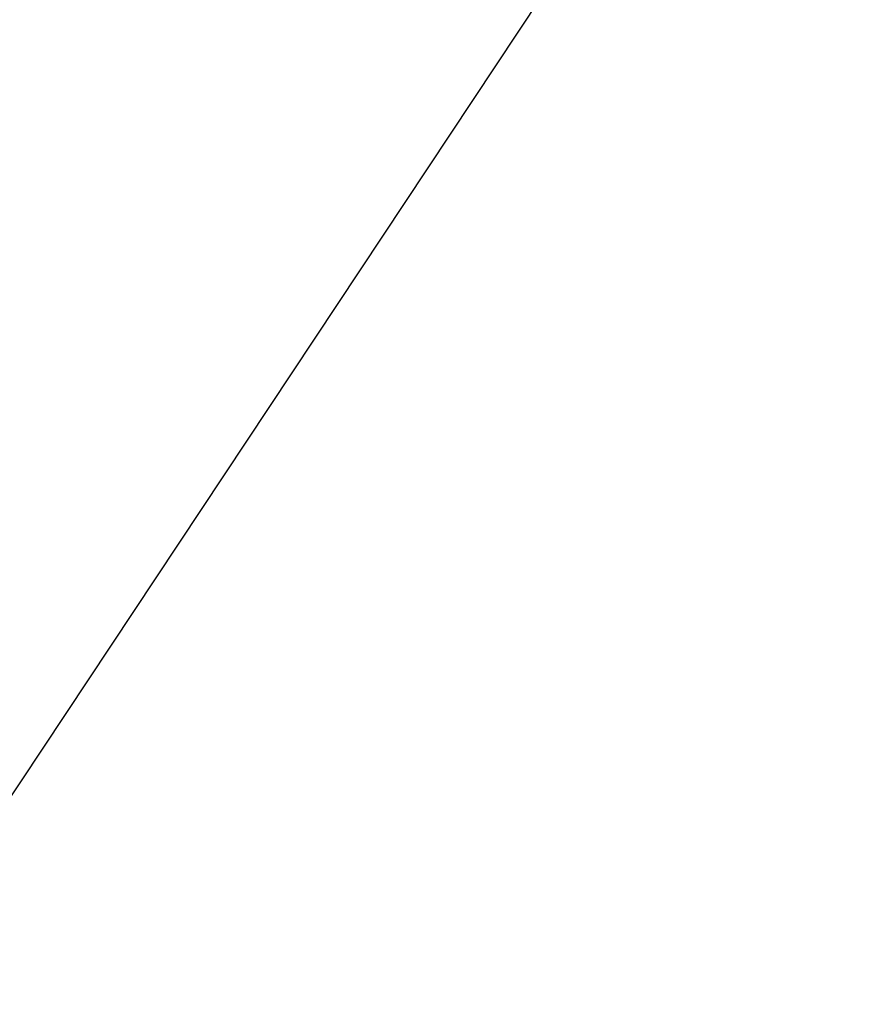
# Model space of a CAD drawing. Extents: x -437191 to -433041, y -16784 to -10844.
# Tile 36 of 256: x -435805 to -435620, y -14500 to -14282. Entities that reach past the tile are written whole.
import ezdxf

# ---------------------------------------------------------------- set-up
doc = ezdxf.new("R2010")
doc.units = 0
doc.header["$MEASUREMENT"] = 0
doc.layers.add('Arch opisy_Nr_Pióra__21', color=7, linetype='Continuous', lineweight=13)
doc.dimstyles.new('GENERATED_STYLE__3', dxfattribs={"dimtxt": 0.18, "dimasz": 21.888, "dimexe": 0.18, "dimexo": 0.0625, "dimgap": 0.09, "dimtad": 0, "dimtih": 1, "dimtoh": 1, "dimdec": 4, "dimzin": 0, "dimdsep": 46, "dimcen": 0.09, "dimadec": 0, "dimazin": 0, "dimtfac": 1, "dimtdec": 4, "dimtmove": 0, "dimatfit": 3, "dimldrblk": 'ARROWHEAD_11', "dimfxl": 0, "dimtolj": 1, "dimtzin": 0, "dimarcsym": 0})

# ---------------------------------------------------------------- blocks, each defined once
blk = doc.blocks.new('ARROWHEAD_11')
at = {"color": 0, "linetype": 'Continuous', "lineweight": 0}
blk.add_line((0, 0), (-1, 0), dxfattribs=at)
at = {"color": 0, "linetype": 'Continuous', "lineweight": 0, "const_width": 0.25, "flags": 128}
blk.add_lwpolyline([(-0.125, 0, 1), (0.125, 0, 1)], format="xyb", close=True, dxfattribs=at)

msp = doc.modelspace()

# ---------------------------------------------------------------- leaders
at = {"layer": 'Arch opisy_Nr_Pióra__21', "linetype": 'Continuous', "annotation_type": 0, "has_hookline": 1, "hookline_direction": 1, "text_width": 40}
msp.add_leader([(-435625.2, -14179.71), (-435837.32, -14499.55), (-435994.68, -14499.55)], dimstyle='GENERATED_STYLE__3', dxfattribs=at)

doc.saveas('drawing.dxf')
